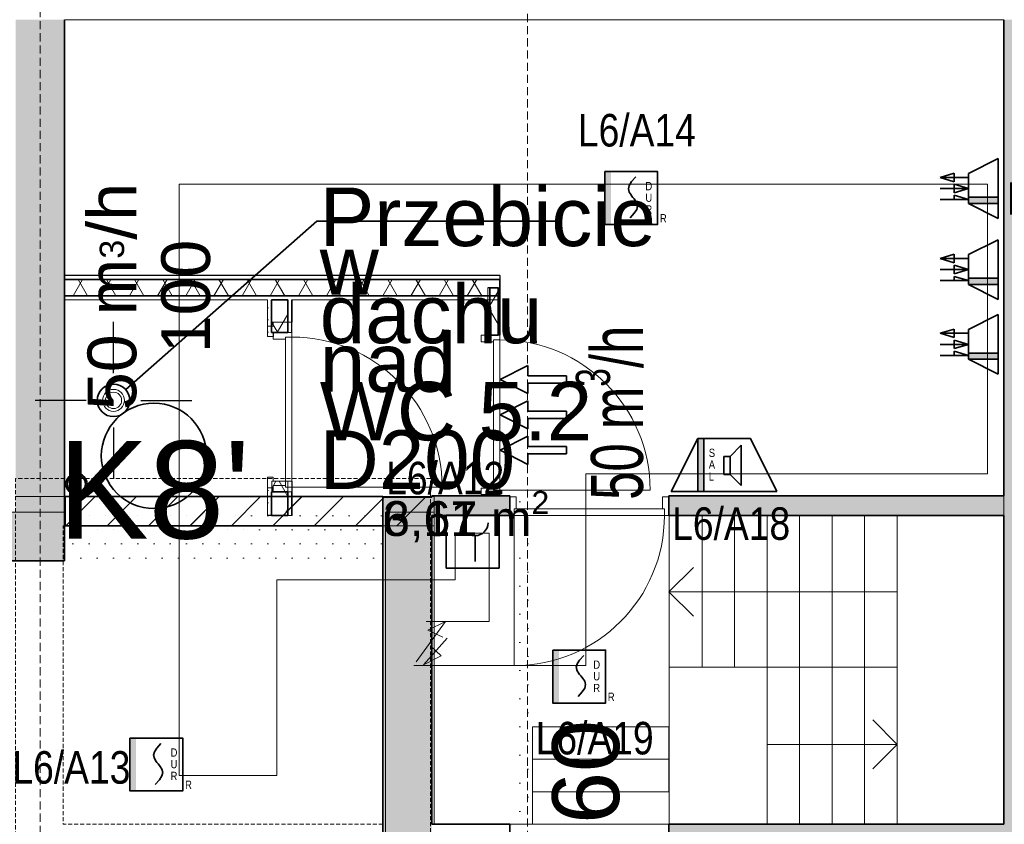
# Model space of a CAD drawing. Header units: millimetres. Extents: x 42175 to 97175, y 10092 to 468192.
# Tile 124 of 235: x 67165 to 73224, y 25509 to 30459. Entities that reach past the tile are written whole.
import ezdxf
from ezdxf.enums import TextEntityAlignment as Align

# ---------------------------------------------------------------- set-up
doc = ezdxf.new("R2010")
doc.units = ezdxf.units.MM
for name, pattern in [('DASHED', [0.75, 0.5, -0.25]), ('HIDDEN', [0.375, 0.25, -0.125]), ('Wipeout_Contour', [1000, 0, -1000])]:
    doc.linetypes.add(name, pattern=pattern)
for name, color, linetype, lineweight in [('!!!opis SSP', 1, 'Continuous', 18), ('Elementy SAP', 1, 'Continuous', 35), ('Linia SSP', 1, 'Continuous', 15)]:
    doc.layers.add(name, color=color, linetype=linetype, lineweight=lineweight)
for name, color, linetype in [('#IS_wentylacja_opisy_bud', 8, 'Continuous'), ('#ks', 8, 'Continuous'), ('#Przebicia', 8, 'Continuous'), ('2D - Ogólne', 8, 'Continuous'), ('Drzwi Archicad', 8, 'Continuous'), ('FLUID-WD2', 8, 'Continuous'), ('FLUID-WD2-150-ARRGR', 8, 'Continuous'), ('IS_Text_Pion_Wodociag', 8, 'Continuous'), ('Konstrukcja - Siatka mod', 8, 'Continuous'), ('Konstrukcja - Stropy', 8, 'Continuous'), ('Konstrukcja - Ściany działowe', 8, 'Continuous'), ('Konstrukcja - Ściany nośne wew..P', 8, 'Continuous'), ('Konstrukcja - Ściany zewnętrzne', 8, 'Continuous'), ('Opisy - Tekst', 8, 'Continuous'), ('z JAN', 8, 'Continuous')]:
    doc.layers.add(name, color=color, linetype=linetype)
doc.styles.get("Standard").update_dxf_attribs({"font": 'ARIALN.TTF'})
doc.styles.add('STYL_AUTOMATYCZNY_1', font='ARIALN.TTF')
doc.styles.add('STYL_AUTOMATYCZNY_15', font='ARIALN.TTF', dxfattribs={"width": 0.7})
pattern_1 = [(60, (-175208.28, 306786.62), (-129.90381, 75), []), (120, (-175208.28, 306786.62), (129.90381, 75), [])]
pattern_2 = [(0, (-175208.28, 306786.615), (0, 75), [0, -75])]
pattern_3 = [(0, (-175208.59, 306786.62), (0, 173.20508), [0, -100]), (0, (-175158.59, 306873.22), (0, 173.20508), [0, -100])]
pattern_4 = [(60, (-175208.59, 306786.62), (-129.90381, 75), []), (120, (-175208.59, 306786.62), (129.90381, 75), [])]
pattern_5 = [(0, (-175208.59, 306786.615), (0, 75), [0, -75])]

# ---------------------------------------------------------------- blocks, each defined once
blk = doc.blocks.new('ROP')
at = {"layer": 'Elementy SAP'}
blk.add_line((17.77, 19.91), (17.77, 3.98), dxfattribs=at)
blk.add_lwpolyline([(0, 32.51), (32.51, 32.51), (32.51, 0), (0, 0)], close=True, dxfattribs=at)
blk.add_arc((17.77, 27.87), 7.96, 180, 0, dxfattribs=at)
blk = doc.blocks.new('SAL')
h = blk.add_hatch(color=256)
h.set_gradient(color1=(255, 0, 0), color2=(255, 0, 0))
h.paths.add_polyline_path([(20.07, 0), (20.07, 32.51), (16.26, 32.51), (16.26, 0)])
for p, q in [((0, 0), (16.26, 32.51)), ((16.26, 32.51), (16.26, 0)), ((16.26, 32.51), (48.77, 32.51)), ((20.07, 0), (20.07, 32.51)), ((65.02, 0), (48.77, 32.51)), ((42.91, 28.31), (36.21, 21.51)), ((42.91, 3.66), (42.91, 28.31)), ((32.35, 21.51), (36.21, 21.51)), ((32.35, 10.46), (32.35, 21.51)), ((36.21, 21.51), (36.21, 10.46)), ((36.21, 10.46), (32.35, 10.46)), ((36.21, 10.46), (42.91, 3.66)), ((65.02, 0), (0, 0))]:
    blk.add_line(p, q)
for s, p in [('S', (23.04, 21.16)), ('A', (23.04, 13.93)), ('L', (23.04, 6.53))]:
    blk.add_text(s, height=5.08).set_placement(p)
blk = doc.blocks.new('DUR')
h = blk.add_hatch(color=256)
h.set_gradient(color1=(255, 0, 0), color2=(224, 0, 0), one_color=1, name='INVSPHERICAL')
h.paths.add_polyline_path([(3.81, 16.26), (3.81, 32.51), (0, 32.51), (0, 16.26)])
h.paths.add_polyline_path([(3.81, 0), (3.81, 16.26), (0, 16.26), (0, 0)])
at = {"linetype": 'Continuous'}
for p, q in [((15.03, 24.04), (16.56, 26.38)), ((16.56, 26.38), (19.11, 29.24)), ((14.52, 21.96), (15.03, 24.04)), ((15.03, 19.87), (14.52, 21.96)), ((16.17, 18.13), (15.03, 19.87)), ((16.56, 17.53), (16.17, 18.13)), ((17.37, 16.63), (16.56, 17.53)), ((17.37, 16.63), (18.18, 15.72)), ((18.18, 15.72), (18.57, 15.12)), ((18.57, 15.12), (19.71, 13.38)), ((19.71, 13.38), (20.23, 11.29)), ((18.18, 6.87), (15.63, 4.01)), ((19.71, 9.21), (18.18, 6.87)), ((20.23, 11.29), (19.71, 9.21))]:
    blk.add_line(p, q, dxfattribs=at)
blk.add_lwpolyline([(0, 32.51), (32.51, 32.51), (32.51, 0), (0, 0)], close=True)
for s, p in [('D', (25, 21.06)), ('U', (25, 13.96)), ('R', (25, 6.68)), ('R', (33.93, 1.27))]:
    blk.add_text(s, height=5.08).set_placement(p)
blk = doc.blocks.new('EKS')
h = blk.add_hatch(color=256)
h.set_gradient(color1=(255, 0, 0), color2=(255, 0, 0))
h.paths.add_polyline_path([(12.99, 0), (12.99, 18.36), (9.18, 18.36), (9.18, 0)])
for p, q in [((11.56, 18.36), (11.56, 35.75)), ((18.36, 18.36), (18.36, 35.75)), ((22.53, 27.06), (25.16, 35.75)), ((25.16, 18.36), (25.16, 35.75)), ((27.8, 27.06), (25.16, 35.75)), ((11.56, 27.06), (14.2, 27.06)), ((14.2, 27.06), (11.56, 18.36)), ((18.36, 27.06), (15.73, 27.06)), ((15.73, 27.06), (18.36, 18.36)), ((18.36, 27.06), (21, 27.06)), ((21, 27.06), (18.36, 18.36)), ((25.16, 27.06), (22.53, 27.06)), ((25.16, 27.06), (27.8, 27.06)), ((0, 0), (9.18, 18.36)), ((9.18, 18.36), (27.55, 18.36)), ((9.18, 18.36), (9.18, 0)), ((12.99, 0), (12.99, 18.36)), ((36.73, 0), (27.55, 18.36)), ((36.73, 0), (0, 0))]:
    blk.add_line(p, q)

msp = doc.modelspace()

# ---------------------------------------------------------------- hatches: boundary and pattern name
at = {"layer": 'Konstrukcja - Ściany działowe', "linetype": 'Continuous', "lineweight": 13}
h = msp.add_hatch(dxfattribs=at)
h.set_pattern_fill('Izolacja_miękka_0007', color=8, style=0, pattern_type=2)
h.set_pattern_definition(pattern_4)
h.paths.add_polyline_path([(70120.2, 28859.9), (67440, 28859.9), (67440, 28759.9), (70120.2, 28759.9)])
at = {"layer": 'Konstrukcja - Ściany działowe', "linetype": 'Continuous', "lineweight": 13, "ltscale": 100}
h = msp.add_hatch(dxfattribs=at)
h.set_pattern_fill('Izolacja_miękka_0007_0007', color=8, style=0, pattern_type=2)
h.set_pattern_definition(pattern_1)
h.paths.add_polyline_path([(70120.5, 28859.9), (67440.3, 28859.9), (67440.3, 28759.9), (70120.5, 28759.9)])
at = {"layer": 'Konstrukcja - Ściany działowe', "linetype": 'Continuous', "lineweight": 13}
h = msp.add_hatch(dxfattribs=at)
h.set_pattern_fill('Izolacja_miękka_0007', color=8, style=0, pattern_type=2)
h.set_pattern_definition(pattern_4)
h.paths.add_polyline_path([(70058.2, 28808.9), (70058.2, 28517.3), (70108.2, 28517.3), (70108.2, 28808.9)])
at = {"layer": 'Konstrukcja - Ściany działowe', "linetype": 'Continuous', "lineweight": 13, "ltscale": 100}
h = msp.add_hatch(dxfattribs=at)
h.set_pattern_fill('Izolacja_miękka_0007_0007', color=8, style=0, pattern_type=2)
h.set_pattern_definition(pattern_1)
h.paths.add_polyline_path([(70058.5, 28808.9), (70058.5, 28517.3), (70108.5, 28517.3), (70108.5, 28808.9)])
at = {"layer": 'Konstrukcja - Ściany działowe', "linetype": 'Continuous', "lineweight": 13}
h = msp.add_hatch(dxfattribs=at)
h.set_pattern_fill('Gips_0007', color=8, style=0, pattern_type=2)
h.set_pattern_definition(pattern_5)
h.paths.add_polyline_path([(70108.2, 28808.9), (70108.2, 28517.3), (70120.2, 28517.3), (70120.2, 28808.9)])
at = {"layer": 'Konstrukcja - Ściany działowe', "linetype": 'Continuous', "lineweight": 13, "ltscale": 100}
h = msp.add_hatch(dxfattribs=at)
h.set_pattern_fill('Gips_0007_0007', color=8, style=0, pattern_type=2)
h.set_pattern_definition(pattern_2)
h.paths.add_polyline_path([(70108.5, 28808.9), (70108.5, 28517.3), (70120.5, 28517.3), (70120.5, 28808.9)])
at = {"layer": 'Konstrukcja - Ściany działowe', "linetype": 'Continuous', "lineweight": 13}
h = msp.add_hatch(dxfattribs=at)
h.set_pattern_fill('Gips_0007', color=8, style=0, pattern_type=2)
h.set_pattern_definition(pattern_5)
h.paths.add_polyline_path([(68690.2, 28734.9), (68690.2, 28534.1), (68715.2, 28534.1), (68715.2, 28734.9)])
at = {"layer": 'Konstrukcja - Ściany działowe', "linetype": 'Continuous', "lineweight": 13, "ltscale": 100}
h = msp.add_hatch(dxfattribs=at)
h.set_pattern_fill('Gips_0007_0007', color=8, style=0, pattern_type=2)
h.set_pattern_definition(pattern_2)
h.paths.add_polyline_path([(68690.5, 28734.9), (68690.5, 28598.9), (68715.5, 28598.9), (68715.5, 28734.9)])
at = {"layer": 'Konstrukcja - Ściany działowe', "linetype": 'Continuous', "lineweight": 13}
h = msp.add_hatch(dxfattribs=at)
h.set_pattern_fill('Izolacja_miękka_0007', color=8, style=0, pattern_type=2)
h.set_pattern_definition(pattern_4)
h.paths.add_polyline_path([(68715.2, 28734.9), (68715.2, 28534.1), (68725.2, 28534.1), (68815.2, 28534.1), (68815.2, 28734.9)])
at = {"layer": 'Konstrukcja - Ściany działowe', "linetype": 'Continuous', "lineweight": 13, "ltscale": 100}
h = msp.add_hatch(dxfattribs=at)
h.set_pattern_fill('Izolacja_miękka_0007_0007', color=8, style=0, pattern_type=2)
h.set_pattern_definition(pattern_1)
h.paths.add_polyline_path([(68715.5, 28598.9), (68815.5, 28598.9), (68815.5, 28734.9), (68715.5, 28734.9)])
h = msp.add_hatch(dxfattribs=at)
h.set_pattern_fill('Gips_0007_0007', color=8, style=0, pattern_type=2)
h.set_pattern_definition(pattern_2)
h.paths.add_polyline_path([(68690.5, 27618.9), (68725.5, 27618.9), (68725.5, 27643.9), (68690.5, 27643.9)])
at = {"layer": 'Konstrukcja - Ściany działowe', "linetype": 'Continuous', "lineweight": 13}
h = msp.add_hatch(dxfattribs=at)
h.set_pattern_fill('Gips_0007', color=8, style=0, pattern_type=2)
h.set_pattern_definition(pattern_5)
h.paths.add_polyline_path([(68690.2, 27579.1), (68690.2, 27554.1), (68715.2, 27554.1), (68725.2, 27554.1), (68725.2, 27579.1)])
at = {"layer": 'Konstrukcja - Ściany działowe', "linetype": 'Continuous', "lineweight": 13, "ltscale": 100}
h = msp.add_hatch(dxfattribs=at)
h.set_pattern_fill('Gips_0007_0007', color=8, style=0, pattern_type=2)
h.set_pattern_definition(pattern_2)
h.paths.add_polyline_path([(68690.5, 27408.9), (68715.5, 27408.9), (68715.5, 27618.9), (68690.5, 27618.9)])
h = msp.add_hatch(dxfattribs=at)
h.set_pattern_fill('Izolacja_miękka_0007_0007', color=8, style=0, pattern_type=2)
h.set_pattern_definition(pattern_1)
h.paths.add_polyline_path([(68815.5, 27618.9), (68715.5, 27618.9), (68715.5, 27408.9), (68815.5, 27408.9)])
h = msp.add_hatch(dxfattribs=at)
h.set_pattern_fill('Bloczki_ceramiczne_0007__74', color=8, style=0, pattern_type=2)
h.set_pattern_definition([(45, (-175208.28, 306786.62), (-127.27922, 127.27922), [])])
h.paths.add_polyline_path([(67440.3, 27344.9), (69716.2, 27344.9), (69716.2, 27524.9), (67440.3, 27524.9)])
at = {"layer": 'Konstrukcja - Ściany działowe', "linetype": 'Continuous', "lineweight": 13}
h = msp.add_hatch(dxfattribs=at)
h.set_pattern_fill('Bloczki_ceramiczne_0007', color=8, style=0, pattern_type=2)
h.set_pattern_definition([(45, (-175208.59, 306786.62), (-127.27922, 127.27922), [])])
h.paths.add_polyline_path([(67444.2, 27344.9), (69400, 27344.9), (69400, 27524.9), (67444.2, 27524.9)])
h = msp.add_hatch(dxfattribs=at)
h.set_pattern_fill('Gips_0007', color=8, style=0, pattern_type=2)
h.set_pattern_definition(pattern_5)
h.paths.add_polyline_path([(68690.2, 27408.9), (68715.2, 27408.9), (68715.2, 27554.1), (68690.2, 27554.1)])
h = msp.add_hatch(dxfattribs=at)
h.set_pattern_fill('Izolacja_miękka_0007', color=8, style=0, pattern_type=2)
h.set_pattern_definition(pattern_4)
h.paths.add_polyline_path([(68715.2, 27554.1), (68715.2, 27408.9), (68815.2, 27408.9), (68815.2, 27554.1), (68725.2, 27554.1)])
for points in [[(69700, 27408.9), (70180.2, 27408.9), (70180.2, 27528.9), (69700, 27528.9)], [(71160.2, 27528.9), (71160.2, 27408.9), (73220, 27408.9), (73220, 27528.9)]]:
    msp.add_hatch(color=8, dxfattribs=at).paths.add_polyline_path(points)
h = msp.add_hatch(dxfattribs=at)
h.set_pattern_fill('Izolacja_miękka_0007', color=8, style=0, pattern_type=2)
h.set_pattern_definition(pattern_4)
h.paths.add_polyline_path([(70108.2, 27537.3), (70058.2, 27537.3), (70058.2, 27528.9), (70108.2, 27528.9)])
at = {"layer": 'Konstrukcja - Ściany działowe', "linetype": 'Continuous', "lineweight": 13, "ltscale": 100}
h = msp.add_hatch(dxfattribs=at)
h.set_pattern_fill('Izolacja_miękka_0007_0007', color=8, style=0, pattern_type=2)
h.set_pattern_definition(pattern_1)
h.paths.add_polyline_path([(70108.5, 27537.3), (70058.5, 27537.3), (70058.5, 27528.9), (70108.5, 27528.9)])
at = {"layer": 'Konstrukcja - Ściany działowe', "linetype": 'Continuous', "lineweight": 15}
h = msp.add_hatch(dxfattribs=at)
h.set_pattern_fill('Tynk_0007', color=8, style=0, pattern_type=2)
h.set_pattern_definition(pattern_3)
h.paths.add_polyline_path([(70180.2, 27528.9), (70180.2, 27408.9), (70320.2, 27408.9), (70320.2, 27528.9)])
h = msp.add_hatch(dxfattribs=at)
h.set_pattern_fill('Tynk_0007', color=8, style=0, pattern_type=2)
h.set_pattern_definition(pattern_3)
h.paths.add_polyline_path([(70320.2, 25508.9), (70320.2, 27408.9), (70200.2, 27408.9), (70200.2, 25508.9)])
at = {"layer": 'Konstrukcja - Ściany nośne wew..P', "linetype": 'Continuous', "lineweight": 13}
for points in [[(69700, 25508.9), (69700, 27520.7), (69400, 27520.7), (69400, 25508.9)], [(66556.8, 27128.9), (67440, 27128.9), (67440, 27428.9), (66556.8, 27428.9)]]:
    msp.add_hatch(color=8, dxfattribs=at).paths.add_polyline_path(points)
at = {"layer": 'Konstrukcja - Ściany nośne wew..P', "linetype": 'Continuous', "lineweight": 15}
h = msp.add_hatch(dxfattribs=at)
h.set_pattern_fill('Tynk_0007', color=8, style=0, pattern_type=2)
h.set_pattern_definition(pattern_3)
h.paths.add_polyline_path([(69415.9, 27428.9), (67440, 27428.9), (67440, 27128.9), (69415.9, 27128.9)])
at = {"layer": 'Konstrukcja - Ściany zewnętrzne', "linetype": 'Continuous', "lineweight": 13}
for points in [[(67140, 30458.9), (67140, 27428.9), (67440, 27428.9), (67440, 30458.9)], [(73220, 30458.9), (73220, 25508.9), (73520, 25508.9), (73520, 30458.9)], [(69700, 25508.9), (69400, 25508.9), (69400, 25208.9)], [(69700, 25508.9), (69400, 25208.9), (69700, 25208.9)], [(73520, 25508.9), (71160.2, 25508.9), (71160.2, 25208.9), (73520, 25208.9)]]:
    msp.add_hatch(color=8, dxfattribs=at).paths.add_polyline_path(points)
at = {"layer": 'Konstrukcja - Ściany zewnętrzne', "linetype": 'Continuous', "lineweight": 15}
h = msp.add_hatch(dxfattribs=at)
h.set_pattern_fill('Tynk_0007', color=8, style=0, pattern_type=2)
h.set_pattern_definition(pattern_3)
h.paths.add_polyline_path([(70180.2, 25508.9), (70180.2, 25208.9), (70320.2, 25208.9), (70320.2, 25508.9)])

# ---------------------------------------------------------------- linework, layer by layer
at = {"layer": '#IS_wentylacja_opisy_bud', "color": 8, "linetype": 'Continuous', "lineweight": 35, "ltscale": 100}
for p, q in [((70120.5, 28244.9), (70292, 28331.4)), ((70292, 28331.4), (70292, 28267.4)), ((70120.5, 28244.9), (70292, 28158.5)), ((70292, 28267.4), (70528.8, 28267.4)), ((70528.8, 28267.4), (70528.8, 28222.5)), ((70292, 28158.5), (70292, 28222.5)), ((70292, 28222.5), (70528.8, 28222.5)), ((70120.5, 28027.3), (70292, 28113.8)), ((70292, 28113.8), (70292, 28049.8)), ((70120.5, 28027.3), (70292, 27940.9)), ((70292, 28049.8), (70528.8, 28049.8)), ((70292, 27940.9), (70292, 28004.9)), ((70292, 28004.9), (70528.8, 28004.9)), ((70528.8, 28049.8), (70528.8, 28004.9)), ((70120.5, 27809.7), (70292, 27896.2)), ((70292, 27896.2), (70292, 27832.2)), ((70292, 27832.2), (70528.8, 27832.2)), ((70528.8, 27832.2), (70528.8, 27787.3)), ((70120.5, 27809.7), (70292, 27723.3)), ((70292, 27723.3), (70292, 27787.3)), ((70292, 27787.3), (70528.8, 27787.3))]:
    msp.add_line(p, q, dxfattribs=at)
at = {"layer": '#ks', "color": 8, "linetype": 'Continuous', "lineweight": 35, "ltscale": 100}
for radius in [65, 65, 65, 65, 65, 65, 65, 65, 55, 55, 55, 55, 55, 55, 55, 55]:
    msp.add_circle((67514.5, 27602.7), radius, dxfattribs=at)
at = {"layer": '#Przebicia', "color": 8, "linetype": 'Continuous', "lineweight": 13, "ltscale": 100}
for p, q in [((71160.2, 26939.2), (71310.2, 27089.2)), ((72564, 26939.2), (71160.2, 26939.2)), ((71160.2, 26939.2), (71310.2, 26789.2)), ((72564, 26000.6), (72414, 26150.6)), ((71764, 26000.6), (72564, 26000.6)), ((72564, 26000.6), (72414, 25850.6))]:
    msp.add_line(p, q, dxfattribs=at)
at = {"layer": '#Przebicia', "color": 8, "linetype": 'Continuous', "lineweight": 13, "ltscale": 100, "flags": 128}
for points in [[(71564, 27408.9), (71364, 27408.9), (71364, 26475.9), (71564, 26475.9)], [(71764, 27408.9), (71564, 27408.9), (71564, 26475.9), (71764, 26475.9)], [(71964, 27408.9), (71764, 27408.9), (71764, 26475.9), (71964, 26475.9)], [(72164, 27408.9), (71964, 27408.9), (71964, 26475.9), (72164, 26475.9)], [(72364, 27408.9), (72164, 27408.9), (72164, 26475.9), (72364, 26475.9)], [(72564, 27408.9), (72364, 27408.9), (72364, 26475.9), (72564, 26475.9)], [(71964, 26475.9), (71764, 26475.9), (71764, 25508.9), (71964, 25508.9)], [(72164, 26475.9), (71964, 26475.9), (71964, 25508.9), (72164, 25508.9)], [(72564, 26475.9), (72364, 26475.9), (72364, 25508.9), (72564, 25508.9)], [(70320.2, 26108.9), (70320.2, 25908.9), (71160.2, 25908.9), (71160.2, 26108.9)], [(70320.2, 25908.9), (70320.2, 25708.9), (71160.2, 25708.9), (71160.2, 25908.9)]]:
    msp.add_lwpolyline(points, close=True, dxfattribs=at)
at = {"color": 8, "linetype": 'Continuous', "lineweight": 35, "ltscale": 100}
for q in [(67817.2, 28182.9), (70494.5, 29219.5)]:
    msp.add_line((68994.1, 29219.5), q, dxfattribs=at)
at = {"color": 8, "linetype": 'Wipeout_Contour', "lineweight": 35, "ltscale": 100, "flags": 128}
for points in [[(70320.2, 27528.9), (70180.2, 27528.9)], [(70320.2, 27528.9), (70320.2, 27408.9)], [(71160.2, 27408.9), (71160.2, 27528.9)], [(70180.2, 27408.9), (70320.2, 27408.9)], [(70320.2, 25508.9), (70180.2, 25508.9)]]:
    msp.add_lwpolyline(points, dxfattribs=at)
at = {"color": 8, "linetype": 'Continuous', "lineweight": 35, "ltscale": 100, "flags": 128}
msp.add_lwpolyline([(71160.2, 27408.9), (71160.2, 27528.9)], dxfattribs=at)
at = {"color": 8, "linetype": 'Continuous', "lineweight": 35, "ltscale": 100}
msp.add_circle((67742.2, 28116.8), 100, dxfattribs=at)
at = {"layer": '2D - Ogólne', "color": 8, "linetype": 'Continuous', "lineweight": 13, "ltscale": 100, "flags": 128}
for points in [[(71364.3, 27408.9), (71160.5, 27408.9), (71160.5, 26475.9), (71364.3, 26475.9)], [(73220.3, 25508.9), (73220.3, 27408.9), (72564.3, 27408.9), (72564.3, 25508.9)], [(72364.3, 26475.9), (72164.3, 26475.9), (72164.3, 25508.9), (72364.3, 25508.9)], [(70320.5, 25708.9), (70320.5, 25508.9), (71160.5, 25508.9), (71160.5, 25708.9)]]:
    msp.add_lwpolyline(points, close=True, dxfattribs=at)
msp.add_lwpolyline([(71160.5, 26475.9), (71160.5, 25508.9)], dxfattribs=at)
at = {"layer": 'Drzwi Archicad', "color": 8, "linetype": 'Continuous', "lineweight": 13, "ltscale": 100}
for p, q in [((68690.2, 28534.1), (68690.2, 28509.1)), ((68725.2, 28509.1), (68690.2, 28509.1)), ((68840.2, 28534.1), (68725.2, 28534.1)), ((68725.2, 28534.1), (68725.2, 28494.1)), ((68725.2, 28494.1), (68800.2, 28494.1)), ((68800.2, 28494.1), (68800.2, 28506.1)), ((68800.2, 28506.1), (68840.2, 28506.1)), ((68800.2, 27582.1), (68800.2, 28506.1)), ((68800.2, 28506.1), (68840.2, 28506.1)), ((68840.2, 28534.1), (68815.2, 28534.1)), ((68840.2, 28534.1), (68815.2, 28534.1)), ((68840.2, 28506.1), (68840.2, 28534.1)), ((68840.2, 28506.1), (68840.2, 27582.1)), ((70120.2, 28517.3), (70005.2, 28517.3)), ((70005.2, 28517.3), (70005.2, 28477.3)), ((70005.2, 28477.3), (70080.2, 28477.3)), ((70080.2, 28477.3), (70080.2, 28489.3)), ((70080.2, 28489.3), (70120.2, 28489.3)), ((70080.2, 27565.3), (70080.2, 28489.3)), ((70080.2, 28489.3), (70120.2, 28489.3)), ((70120.2, 28517.3), (70108.2, 28517.3)), ((70120.2, 28517.3), (70108.2, 28517.3)), ((70120.2, 28489.3), (70120.2, 28517.3)), ((70120.2, 28489.3), (70120.2, 27565.3)), ((68690.2, 27554.1), (68690.2, 27579.1)), ((68725.2, 27579.1), (68690.2, 27579.1)), ((68800.2, 27594.1), (68725.2, 27594.1)), ((68725.2, 27594.1), (68725.2, 27554.1)), ((68800.2, 27582.1), (68800.2, 27594.1)), ((68840.2, 27582.1), (68800.2, 27582.1)), ((68840.2, 27582.1), (68800.2, 27582.1)), ((68840.2, 27582.1), (69764.2, 27582.1)), ((68840.2, 27554.1), (68840.2, 27582.1)), ((70080.2, 27577.3), (70005.2, 27577.3)), ((70005.2, 27577.3), (70005.2, 27537.3)), ((70080.2, 27565.3), (70080.2, 27577.3)), ((68725.2, 27554.1), (68840.2, 27554.1)), ((68840.2, 27554.1), (68815.2, 27554.1)), ((68840.2, 27554.1), (68815.2, 27554.1)), ((70005.2, 27537.3), (70120.2, 27537.3)), ((70120.2, 27565.3), (70080.2, 27565.3)), ((70120.2, 27565.3), (70080.2, 27565.3)), ((70120.2, 27537.3), (70108.2, 27537.3)), ((70120.2, 27537.3), (70108.2, 27537.3)), ((70120.2, 27565.3), (71044.2, 27565.3)), ((70120.2, 27537.3), (70120.2, 27565.3)), ((70180.2, 27523.9), (70180.2, 27408.9)), ((70220.2, 27523.9), (70180.2, 27523.9)), ((70220.2, 27448.9), (70220.2, 27523.9)), ((71120.2, 27523.9), (71120.2, 27448.9)), ((71160.2, 27523.9), (71120.2, 27523.9)), ((71160.2, 27408.9), (71160.2, 27523.9)), ((70208.2, 27408.9), (70208.2, 27448.9)), ((70208.2, 27448.9), (70220.2, 27448.9)), ((70208.2, 27408.9), (70208.2, 27448.9)), ((70208.2, 27448.9), (71132.2, 27448.9)), ((71120.2, 27448.9), (71132.2, 27448.9)), ((71132.2, 27448.9), (71132.2, 27408.9)), ((71132.2, 27448.9), (71132.2, 27408.9)), ((70180.2, 27408.9), (70208.2, 27408.9)), ((70208.2, 27408.9), (70208.2, 26484.9)), ((71132.2, 27408.9), (70208.2, 27408.9)), ((71132.2, 27408.9), (71160.2, 27408.9))]:
    msp.add_line(p, q, dxfattribs=at)
at = {"layer": 'Drzwi Archicad', "color": 8, "linetype": 'Continuous', "lineweight": 35, "ltscale": 100}
for p, q in [((68815.2, 28534.1), (68725.2, 28534.1)), ((68815.2, 28534.1), (68725.2, 28534.1)), ((70108.2, 28517.3), (70058.2, 28517.3)), ((70108.2, 28517.3), (70058.2, 28517.3)), ((68815.2, 27554.1), (68725.2, 27554.1)), ((68815.2, 27554.1), (68725.2, 27554.1)), ((70108.2, 27537.3), (70058.2, 27537.3)), ((70108.2, 27537.3), (70058.2, 27537.3)), ((70180.2, 27523.9), (70180.2, 27528.9)), ((70180.2, 27408.9), (70180.2, 27523.9)), ((70180.2, 27408.9), (70180.2, 27523.9)), ((71160.2, 27523.9), (71160.2, 27528.9)), ((71160.2, 27408.9), (71160.2, 27523.9)), ((71160.2, 27408.9), (71160.2, 27523.9)), ((70180.2, 25323.9), (70180.2, 25508.9)), ((71160.2, 25323.9), (71160.2, 25508.9))]:
    msp.add_line(p, q, dxfattribs=at)
at = {"layer": 'Drzwi Archicad', "color": 8, "linetype": 'Continuous', "lineweight": 25, "ltscale": 100}
for p, q in [((70058.2, 28517.3), (70046.2, 28517.3)), ((70058.2, 28517.3), (70046.2, 28517.3)), ((70058.2, 27537.3), (70046.2, 27537.3)), ((70058.2, 27537.3), (70046.2, 27537.3))]:
    msp.add_line(p, q, dxfattribs=at)
at = {"layer": 'Drzwi Archicad', "color": 8, "linetype": 'Continuous', "lineweight": 13, "ltscale": 100}
for centre, start, end in [((68840.2, 27582.1), 0, 90), ((70120.2, 27565.3), 0, 90), ((70208.2, 27408.9), 270, 0)]:
    msp.add_arc(centre, 924, start, end, dxfattribs=at)
at = {"layer": 'FLUID-WD2', "color": 8, "linetype": 'Continuous', "lineweight": 0, "ltscale": 100}
for start, end in [(90, 180), (90, 270), (270, 90), (270, 90), (180, 270)]:
    msp.add_arc((67742.2, 28116.8), 67.5, start, end, dxfattribs=at)
at = {"layer": 'FLUID-WD2', "color": 8, "linetype": 'Continuous', "lineweight": 18, "ltscale": 100}
for start, end in [(90, 270), (90, 270), (270, 90), (270, 90)]:
    msp.add_arc((67742.2, 28116.8), 50, start, end, dxfattribs=at)
at = {"layer": 'FLUID-WD2-150-ARRGR', "color": 8, "linetype": 'Continuous', "lineweight": 25, "ltscale": 100, "flags": 128}
for points in [[(67742.2, 28284.3), (67742.2, 28599.3)], [(67574.7, 28116.8), (67259.7, 28116.8)], [(67909.7, 28116.8), (68224.7, 28116.8)], [(67742.2, 27949.3), (67742.2, 27634.3)]]:
    msp.add_lwpolyline(points, dxfattribs=at)
at = {"layer": 'IS_Text_Pion_Wodociag', "color": 8, "linetype": 'Continuous', "lineweight": 35, "ltscale": 100}
msp.add_circle((67991.2, 27775.5), 324, dxfattribs=at)
msp.add_circle((67991.2, 27775.5), 324, dxfattribs=at)
at = {"layer": 'Konstrukcja - Siatka mod', "color": 8, "linetype": 'DASHED', "lineweight": 13, "ltscale": 100}
for p, q in [((70290, 33569.5), (70290, 16600)), ((67290, 16600), (67290, 33564.8))]:
    msp.add_line(p, q, dxfattribs=at)
at = {"layer": 'Konstrukcja - Stropy', "color": 8, "linetype": 'Continuous', "lineweight": 13, "ltscale": 100, "flags": 128}
msp.add_lwpolyline([(67440.3, 27524.9), (69716.2, 27524.9), (69716.2, 25508.9), (73220.3, 25508.9), (73220.3, 30458.9), (67440.3, 30458.9)], close=True, dxfattribs=at)
at = {"layer": 'Konstrukcja - Ściany działowe', "color": 8, "linetype": 'Continuous', "lineweight": 35, "ltscale": 100}
for p, q in [((70120.2, 28859.9), (67440, 28859.9)), ((70058.2, 28808.9), (70058.2, 28517.3)), ((70108.2, 28517.3), (70108.2, 28808.9)), ((67440, 28759.9), (70120.2, 28759.9)), ((68715.2, 28734.9), (68715.2, 28534.1)), ((68815.2, 28534.1), (68815.2, 28734.9)), ((68715.2, 28534.1), (68725.2, 28534.1)), ((68815.2, 28534.1), (68725.2, 28534.1)), ((70108.2, 28517.3), (70058.2, 28517.3)), ((68715.2, 27554.1), (68715.2, 27408.9)), ((68715.2, 27554.1), (68725.2, 27554.1)), ((68815.2, 27554.1), (68725.2, 27554.1)), ((68815.2, 27408.9), (68815.2, 27554.1)), ((70058.2, 27537.3), (70058.2, 27528.9)), ((70108.2, 27537.3), (70058.2, 27537.3)), ((70108.2, 27528.9), (70108.2, 27537.3)), ((70180.2, 27523.9), (70180.2, 27528.9)), ((70180.2, 27408.9), (70180.2, 27523.9))]:
    msp.add_line(p, q, dxfattribs=at)
at = {"layer": 'Konstrukcja - Ściany działowe', "color": 8, "linetype": 'Continuous', "lineweight": 13, "ltscale": 100}
for p, q in [((70120.5, 28859.9), (67440.3, 28859.9)), ((70058.5, 28808.9), (70058.5, 28517.3)), ((70108.5, 28517.3), (70108.5, 28808.9)), ((67440.3, 28759.9), (70120.5, 28759.9)), ((68715.5, 28734.9), (68715.5, 28598.9)), ((68815.5, 28598.9), (68815.5, 28734.9)), ((68690.5, 28598.9), (68690.5, 28573.9)), ((68715.5, 28598.9), (68725.5, 28598.9)), ((68725.5, 28598.9), (68725.5, 28573.9)), ((68815.5, 28598.9), (68725.5, 28598.9)), ((68840.5, 28598.9), (68815.5, 28598.9)), ((68725.5, 28573.9), (68690.5, 28573.9)), ((68690.2, 28534.1), (68690.2, 28509.1)), ((68725.2, 28509.1), (68690.2, 28509.1)), ((68840.2, 28534.1), (68815.2, 28534.1)), ((70058.5, 28517.3), (70046.5, 28517.3)), ((70108.5, 28517.3), (70058.5, 28517.3)), ((70120.2, 28517.3), (70108.2, 28517.3)), ((70120.5, 28517.3), (70108.5, 28517.3)), ((68725.5, 27643.9), (68690.5, 27643.9)), ((68690.5, 27618.9), (68690.5, 27643.9)), ((68725.5, 27618.9), (68725.5, 27643.9)), ((68725.2, 27579.1), (68690.2, 27579.1)), ((68690.2, 27554.1), (68690.2, 27579.1)), ((68715.5, 27618.9), (68715.5, 27408.9)), ((68715.5, 27618.9), (68725.5, 27618.9)), ((68815.5, 27618.9), (68725.5, 27618.9)), ((68815.5, 27408.9), (68815.5, 27618.9)), ((68840.5, 27618.9), (68815.5, 27618.9)), ((68840.2, 27554.1), (68815.2, 27554.1)), ((70058.5, 27537.3), (70046.5, 27537.3)), ((70058.5, 27537.3), (70058.5, 27528.9)), ((70108.5, 27537.3), (70058.5, 27537.3)), ((70120.2, 27537.3), (70108.2, 27537.3)), ((70108.5, 27528.9), (70108.5, 27537.3)), ((70120.5, 27537.3), (70108.5, 27537.3)), ((70180.5, 27523.9), (70180.5, 27528.9)), ((70180.5, 27408.9), (70180.5, 27523.9))]:
    msp.add_line(p, q, dxfattribs=at)
at = {"layer": 'Konstrukcja - Ściany działowe', "color": 8, "linetype": 'Continuous', "lineweight": 25, "ltscale": 100}
for p, q in [((68725.2, 28534.1), (68725.2, 28509.1)), ((70058.2, 28517.3), (70046.2, 28517.3)), ((68725.2, 27554.1), (68725.2, 27579.1)), ((70058.2, 27537.3), (70046.2, 27537.3))]:
    msp.add_line(p, q, dxfattribs=at)
at = {"layer": 'Konstrukcja - Ściany działowe', "color": 8, "linetype": 'Continuous', "lineweight": 25, "ltscale": 100, "flags": 128}
for points in [[(70120.2, 28884.9), (67440, 28884.9)], [(70058.2, 28808.9), (70046.2, 28808.9)], [(70120.2, 28517.3), (70120.2, 28808.9)], [(67440, 28759.9), (67440, 28734.9)], [(68840.2, 28534.1), (68840.2, 28734.9)], [(70120.2, 28759.9), (70120.2, 28734.9)], [(68840.2, 27408.9), (68840.2, 27554.1)], [(70058.2, 27528.9), (70046.2, 27528.9)], [(70120.2, 27528.9), (70120.2, 27537.3)], [(68715.2, 27408.9), (68690.2, 27408.9)]]:
    msp.add_lwpolyline(points, dxfattribs=at)
at = {"layer": 'Konstrukcja - Ściany działowe', "color": 8, "linetype": 'Continuous', "lineweight": 13, "ltscale": 100, "flags": 128}
for points in [[(67440, 28884.9), (67440, 28859.9)], [(70120.5, 28884.9), (67440.3, 28884.9)], [(67440.3, 28884.9), (67440.3, 28859.9)], [(67440.3, 28859.9), (67440.3, 28759.9)], [(70120.2, 28884.9), (70120.2, 28859.9)], [(70120.5, 28884.9), (70120.5, 28859.9)], [(70120.5, 28859.9), (70120.5, 28759.9)], [(70046.2, 28808.9), (70046.2, 28517.3)], [(70058.5, 28808.9), (70046.5, 28808.9)], [(70046.5, 28808.9), (70046.5, 28517.3)], [(70108.5, 28808.9), (70058.5, 28808.9)], [(70120.2, 28808.9), (70108.2, 28808.9)], [(70120.5, 28808.9), (70108.5, 28808.9)], [(70120.5, 28517.3), (70120.5, 28808.9)], [(67440, 28734.9), (68690.2, 28734.9)], [(67440.3, 28759.9), (67440.3, 28734.9)], [(67440.3, 28734.9), (68690.5, 28734.9)], [(68690.2, 28734.9), (68690.2, 28534.1)], [(68690.5, 28734.9), (68690.5, 28598.9)], [(68715.2, 28734.9), (68815.2, 28734.9)], [(68715.5, 28734.9), (68815.5, 28734.9)], [(68815.5, 28734.9), (68715.5, 28734.9)], [(68840.2, 28734.9), (70120.2, 28734.9)], [(68840.5, 28734.9), (70120.5, 28734.9)], [(68840.5, 28598.9), (68840.5, 28734.9)], [(70120.5, 28759.9), (70120.5, 28734.9)], [(68690.5, 27618.9), (68690.5, 27408.9)], [(68840.5, 27408.9), (68840.5, 27618.9)], [(69716.2, 27524.9), (67440.3, 27524.9)], [(67440.3, 27524.9), (67440.3, 27344.9)], [(68690.2, 27554.1), (68690.2, 27408.9)], [(70180.5, 27528.9), (69716.2, 27528.9)], [(69716.2, 27528.9), (69716.2, 27428.9)], [(69716.2, 27344.9), (69716.2, 27524.9)], [(70046.2, 27537.3), (70046.2, 27528.9)], [(70046.5, 27537.3), (70046.5, 27528.9)], [(70058.5, 27528.9), (70046.5, 27528.9)], [(70108.5, 27528.9), (70058.5, 27528.9)], [(70120.2, 27528.9), (70108.2, 27528.9)], [(70120.5, 27528.9), (70108.5, 27528.9)], [(70120.5, 27528.9), (70120.5, 27537.3)], [(73220.3, 27528.9), (71160.5, 27528.9)], [(68715.5, 27408.9), (68690.5, 27408.9)], [(68815.5, 27408.9), (68715.5, 27408.9)], [(68840.2, 27408.9), (68815.2, 27408.9)], [(68840.5, 27408.9), (68815.5, 27408.9)], [(69716.2, 27408.9), (70180.5, 27408.9)], [(71160.5, 27408.9), (73220.3, 27408.9)], [(67440.3, 27344.9), (69716.2, 27344.9)]]:
    msp.add_lwpolyline(points, dxfattribs=at)
at = {"layer": 'Konstrukcja - Ściany działowe', "color": 8, "linetype": 'Continuous', "lineweight": 35, "ltscale": 100, "flags": 128}
for points in [[(67440, 28859.9), (67440, 28759.9)], [(70120.2, 28859.9), (70120.2, 28759.9)], [(70108.2, 28808.9), (70058.2, 28808.9)], [(68815.2, 28734.9), (68715.2, 28734.9)], [(69400, 27524.9), (67444.2, 27524.9)], [(67444.2, 27524.9), (67444.2, 27344.9)], [(69400, 27344.9), (69400, 27524.9)], [(70180.2, 27528.9), (69700, 27528.9)], [(69700, 27528.9), (69700, 27520.7)], [(70108.2, 27528.9), (70058.2, 27528.9)], [(73220, 27528.9), (71160.2, 27528.9)], [(68815.2, 27408.9), (68715.2, 27408.9)], [(69700, 27408.9), (70180.2, 27408.9)], [(71160.2, 27408.9), (73220, 27408.9)], [(67444.2, 27344.9), (69400, 27344.9)]]:
    msp.add_lwpolyline(points, dxfattribs=at)
at = {"layer": 'Konstrukcja - Ściany działowe', "color": 8, "linetype": 'Wipeout_Contour', "lineweight": 35, "ltscale": 100, "flags": 128}
for points in [[(70320.2, 27408.9), (70200.2, 27408.9)], [(70200.2, 27408.9), (70200.2, 25508.9)], [(70320.2, 25508.9), (70320.2, 27408.9)], [(70200.2, 25508.9), (70320.2, 25508.9)]]:
    msp.add_lwpolyline(points, dxfattribs=at)
at = {"layer": 'Konstrukcja - Ściany nośne wew..P', "color": 8, "linetype": 'Continuous', "lineweight": 35, "ltscale": 100, "flags": 128}
for points in [[(69700, 27520.7), (69400, 27520.7)], [(69400, 27520.7), (69400, 25508.9)], [(67440, 27428.9), (67440, 27128.9)], [(69700, 25508.9), (69700, 27408.9)], [(66556.8, 27128.9), (67440, 27128.9)], [(69400, 25208.9), (69400, 25508.9)]]:
    msp.add_lwpolyline(points, dxfattribs=at)
at = {"layer": 'Konstrukcja - Ściany nośne wew..P', "color": 8, "linetype": 'Continuous', "lineweight": 13, "ltscale": 100, "flags": 128}
for points in [[(67440.3, 27428.9), (66257.1, 27428.9)], [(67440.3, 27428.9), (67440.3, 27128.9)], [(69716.2, 27428.9), (69416.2, 27428.9)], [(69416.2, 27428.9), (69416.2, 25508.9)], [(69716.2, 25508.9), (69716.2, 27408.9)], [(66557.1, 27128.9), (67440.3, 27128.9)], [(69416.2, 25208.9), (69416.2, 25508.9)]]:
    msp.add_lwpolyline(points, dxfattribs=at)
at = {"layer": 'Konstrukcja - Ściany nośne wew..P', "color": 8, "linetype": 'Wipeout_Contour', "lineweight": 35, "ltscale": 100, "flags": 128}
for points in [[(69415.9, 27428.9), (67440, 27428.9)], [(67440, 27428.9), (67440, 27128.9)], [(69415.9, 27128.9), (69415.9, 27428.9)], [(67440, 27128.9), (69415.9, 27128.9)]]:
    msp.add_lwpolyline(points, dxfattribs=at)
at = {"layer": 'Konstrukcja - Ściany zewnętrzne', "color": 8, "linetype": 'Continuous', "lineweight": 35, "ltscale": 100}
msp.add_line((70180.2, 25323.9), (70180.2, 25508.9), dxfattribs=at)
at = {"layer": 'Konstrukcja - Ściany zewnętrzne', "color": 8, "linetype": 'Continuous', "lineweight": 13, "ltscale": 100}
msp.add_line((70180.5, 25323.9), (70180.5, 25508.9), dxfattribs=at)
at = {"layer": 'Konstrukcja - Ściany zewnętrzne', "color": 8, "linetype": 'Continuous', "lineweight": 35, "ltscale": 100, "flags": 128}
for points in [[(67440, 27428.9), (67440, 30458.9)], [(73220, 30458.9), (73220, 27528.9)], [(73220, 27408.9), (73220, 25508.9)], [(70180.2, 25508.9), (69700, 25508.9)], [(73220, 25508.9), (71160.2, 25508.9)]]:
    msp.add_lwpolyline(points, dxfattribs=at)
at = {"layer": 'Konstrukcja - Ściany zewnętrzne', "color": 8, "linetype": 'Continuous', "lineweight": 13, "ltscale": 100, "flags": 128}
for points in [[(67440.3, 27524.9), (67440.3, 30458.9)], [(73220.3, 30458.9), (73220.3, 27528.9)], [(67140.3, 27524.9), (67440.3, 27524.9)], [(73220.3, 27408.9), (73220.3, 25508.9)], [(70180.5, 25508.9), (69716.2, 25508.9)], [(73220.3, 25508.9), (71160.5, 25508.9)]]:
    msp.add_lwpolyline(points, dxfattribs=at)
at = {"layer": 'Linia SSP'}
for p, q in [((69604.8, 26509.1), (69784.5, 26757.2)), ((69784.5, 26757.2), (69676.4, 26704.1)), ((69676.4, 26704.1), (69769.4, 26660.5)), ((69794.4, 26654.5), (69649.9, 26490.5)), ((69759.1, 26545.2), (69694.6, 26605.8)), ((69649.9, 26490.5), (69759.1, 26545.2))]:
    msp.add_line(p, q, dxfattribs=at)
msp.add_lwpolyline([(69589.8, 26485.5), (70648.8, 26485.5), (70648.8, 27664.6), (73120.1, 27664.6), (73120.1, 29447.9), (68146.3, 29447.9), (68146.3, 25808.7), (68746.3, 25808.7), (68746.3, 27012.3), (69844.7, 27012.3), (69844.7, 27300.5), (70054.4, 27300.5), (70054.4, 26756.1), (69666.7, 26756.1)], dxfattribs=at)
at = {"layer": 'z JAN', "color": 8, "linetype": 'HIDDEN', "lineweight": 13, "ltscale": 100, "flags": 128}
for points in [[(69691.8, 25217.1), (67140, 25217.1), (67140, 27636.6), (69691.8, 27636.6)], [(69400, 25508.9), (67431.8, 25508.9), (67431.8, 27344.9), (69400, 27344.9)]]:
    msp.add_lwpolyline(points, close=True, dxfattribs=at)

# ---------------------------------------------------------------- block references
at = {"layer": 'Elementy SAP', "xscale": 10, "yscale": 10, "zscale": 10, "rotation": 90}
for p in [(73186.6, 29236.7), (73186.6, 28738), (73186.6, 28278)]:
    msp.add_blockref('EKS', p, dxfattribs=at)
at = {"layer": 'Elementy SAP', "xscale": 10, "yscale": 10, "zscale": 10}
for name, p in [('DUR', (70765, 29199.1)), ('SAL', (71174.7, 27557.3)), ('ROP', (69789.8, 27085.5)), ('DUR', (70444.5, 26255.1)), ('DUR', (67843.2, 25714.2))]:
    msp.add_blockref(name, p, dxfattribs=at)

# ---------------------------------------------------------------- texts
at = {"layer": '!!!opis SSP'}
for s, p in [('L6/A14', (70962.9, 29778.9)), ('L6/A15', (73602.9, 29358.9)), ('L6/A12', (69782.9, 27638.9)), ('L6/A18', (71542.9, 27358.9)), ('L6/A19', (70702.9, 26038.9)), ('L6/A13', (67482.9, 25858.9))]:
    msp.add_text(s, height=200, dxfattribs=at).set_placement(p, align=Align.MIDDLE_CENTER)
at = {"layer": '#IS_wentylacja_opisy_bud', "color": 8, "linetype": 'Continuous', "lineweight": 35, "insert": (70840, 28040.6), "char_height": 320, "attachment_point": 5, "rotation": 90, "style": 'STYL_AUTOMATYCZNY_15'}
msp.add_mtext('\\A1;{\\pqc;\\pt960;\\fArial|b0|i0|c238|p0;\\W0.700000;50 m\\fArial|b0|i0|c238|p0;\\W0.700000;\\A1{\\H.66x;\\S3^  ;}\\fArial|b0|i0|c238|p0;\\W0.700000;/h}', dxfattribs=at)
at = {"layer": '#Przebicia', "color": 8, "linetype": 'Continuous', "lineweight": 35, "insert": (69011.3, 29426), "char_height": 360, "width": 1699.909, "attachment_point": 1, "line_spacing_factor": 0.497839, "style": 'STYL_AUTOMATYCZNY_1'}
msp.add_mtext('\\A1;{\\pql;\\fArial|b0|i0|c238|p0;\\W1.000000;Przebicie \\P\\pql;\\fArial|b0|i0|c238|p0;\\W1.000000;w dachu nad \\fArial|b0|i0|c238|p0;\\W1.000000;WC 5.2 D200\\P\\pql;\\fArial|b0|i0|c238|p0;\\W1.000000; }', dxfattribs=at)
at = {"layer": 'FLUID-WD2-150-ARRGR', "color": 8, "linetype": 'Continuous', "lineweight": 35, "insert": (67961.3, 28755.8), "char_height": 300, "attachment_point": 5, "rotation": 90, "line_spacing_factor": 0.907426, "style": 'STYL_AUTOMATYCZNY_1'}
msp.add_mtext('\\A1;{\\pqc;\\fArial|b0|i0|c238|p0;\\W1.000000;50 m\\fArial|b0|i0|c238|p0;\\H0.500000x;\\W1.000000;3\\fArial|b0|i0|c238|p0;\\H2.000000x;\\W1.000000;/h\\P\\pqc;\\fArial|b0|i0|c238|p0;\\W1.000000;100}', dxfattribs=at)
at = {"layer": 'IS_Text_Pion_Wodociag', "color": 8, "linetype": 'Continuous', "lineweight": 35, "insert": (67991.2, 27258.5), "char_height": 600, "attachment_point": 8, "style": 'STYL_AUTOMATYCZNY_1'}
msp.add_mtext("\\A1;{\\pqc;\\fArial|b0|i0|c238|p0;\\W1.000000;K8'}", dxfattribs=at)
at = {"layer": 'Opisy - Tekst', "color": 8, "linetype": 'Continuous', "lineweight": 13, "insert": (70441.7, 25479.4), "char_height": 411.574, "attachment_point": 2, "rotation": 90, "style": 'STYL_AUTOMATYCZNY_1'}
msp.add_mtext('\\A1;{\\pqc;\\fArial|b0|i0|c238|p0;\\W1.000000;EI 60}', dxfattribs=at)
at = {"layer": 'z JAN', "color": 8, "linetype": 'Continuous', "lineweight": 15, "insert": (69400, 27220.2), "char_height": 213.9992, "attachment_point": 7, "style": 'STYL_AUTOMATYCZNY_1'}
for s in ['\\A1;{\\pql;\\fArial|b0|i0|c238|p0;\\W1.000000;3,61 m\\fArial|b0|i0|c238|p0;\\W1.000000;\\A1{\\H.66x;\\S2^  ;}}', '\\A1;{\\pql;\\fArial|b0|i0|c238|p0;\\W1.000000;6,17 m\\fArial|b0|i0|c238|p0;\\W1.000000;\\A1{\\H.66x;\\S2^  ;}}']:
    msp.add_mtext(s, dxfattribs=at)

doc.saveas('drawing.dxf')
